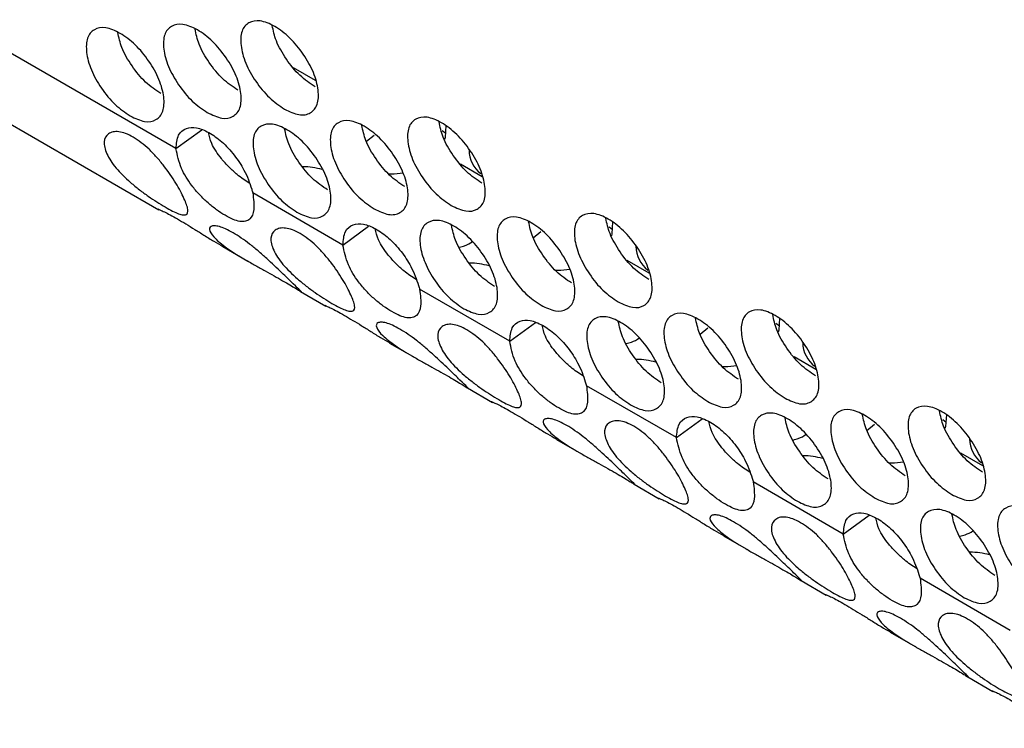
# Model space of a CAD drawing. Header units: inches. Extents: x 0.2 to 16.8, y 0.1 to 10.9.
# Tile 66 of 76: x 15.2263 to 15.3392, y 8.0197 to 8.101. Entities that reach past the tile are written whole.
import ezdxf

# ---------------------------------------------------------------- set-up
doc = ezdxf.new("R2010")
doc.units = ezdxf.units.IN
doc.header["$MEASUREMENT"] = 0

msp = doc.modelspace()

# ---------------------------------------------------------------- linework, layer by layer
at = {"color": 7, "linetype": 'Continuous', "lineweight": 25}
for p, q in [((15.24421, 8.08621), (14.37804, 8.58624)), ((14.38491, 8.57414), (15.24224, 8.07921)), ((15.26021, 8.09404), (15.2577, 8.09549)), ((15.24421, 8.08621), (15.24716, 8.08836)), ((15.27476, 8.08829), (15.27516, 8.08798)), ((15.26694, 8.08772), (15.26606, 8.08701)), ((15.27935, 8.08299), (15.27683, 8.08444)), ((15.26335, 8.07516), (15.25302, 8.08113)), ((15.26335, 8.07516), (15.2663, 8.07731)), ((15.29389, 8.07725), (15.2943, 8.07693)), ((15.28607, 8.07667), (15.2852, 8.07596)), ((15.24959, 8.07497), (15.25246, 8.07331)), ((15.29849, 8.07194), (15.29597, 8.0734)), ((15.28249, 8.06412), (15.27216, 8.07008)), ((15.2585, 8.06982), (15.26138, 8.06816)), ((15.28249, 8.06412), (15.28544, 8.06627)), ((15.30521, 8.06562), (15.30434, 8.06491)), ((15.31303, 8.0662), (15.31344, 8.06589)), ((15.26872, 8.06392), (15.2716, 8.06226)), ((15.31762, 8.0609), (15.31511, 8.06235)), ((15.27764, 8.05877), (15.28051, 8.05711)), ((15.30162, 8.05307), (15.29129, 8.05903)), ((15.30162, 8.05307), (15.30457, 8.05522)), ((15.32435, 8.05457), (15.32347, 8.05387)), ((15.33217, 8.05515), (15.33257, 8.05484)), ((15.28786, 8.05287), (15.29073, 8.05121)), ((15.33676, 8.04985), (15.33424, 8.0513)), ((15.29678, 8.04772), (15.29965, 8.04607)), ((15.32076, 8.04202), (15.31043, 8.04799)), ((15.32076, 8.04202), (15.32371, 8.04417)), ((15.307, 8.04182), (15.30987, 8.04017)), ((15.31591, 8.03668), (15.31879, 8.03502)), ((15.3399, 8.03097), (15.32957, 8.03694)), ((15.32613, 8.03078), (15.32901, 8.02912)), ((15.33505, 8.02563), (15.33792, 8.02397))]:
    msp.add_line(p, q, dxfattribs=at)
at = {"color": 7, "linetype": 'Continuous', "lineweight": 25, "flags": 128}
for points in [[(15.27517, 8.08885), (15.27507, 8.08749), (15.27501, 8.08725)], [(15.2943, 8.07781), (15.29421, 8.07644), (15.29415, 8.0762)], [(15.31344, 8.06676), (15.31335, 8.06539), (15.31328, 8.06516)], [(15.33258, 8.05571), (15.33248, 8.05435), (15.33242, 8.05411)]]:
    msp.add_lwpolyline(points, dxfattribs=at)
at = {"color": 7, "linetype": 'Continuous', "lineweight": 25}
for centre in [(15.28135, 8.08613), (15.30049, 8.07508), (15.31963, 8.06404), (15.33876, 8.05299)]:
    msp.add_arc(centre, 0.00353, 181.5077, 232.1738, dxfattribs=at)
for points, knots in [([(15.25666, 8.09074), (15.25607, 8.09114), (15.25489, 8.09194), (15.2533, 8.0939), (15.2521, 8.09603), (15.25157, 8.09809), (15.25166, 8.09978), (15.25249, 8.10075), (15.25381, 8.101), (15.25552, 8.10033), (15.2573, 8.09899), (15.25888, 8.09706), (15.26008, 8.09492), (15.26061, 8.09287), (15.26053, 8.09117), (15.2597, 8.09021), (15.25838, 8.08992), (15.25723, 8.09047), (15.25666, 8.09074)], [0, 0, 0, 0, 0.062458, 0.12492, 0.187473, 0.249929, 0.312486, 0.374944, 0.437529, 0.499962, 0.562553, 0.624974, 0.687544, 0.749984, 0.812535, 0.874995, 0.937488, 1, 1, 1, 1]), ([(15.23895, 8.08996), (15.23836, 8.09036), (15.23719, 8.09116), (15.2356, 8.09312), (15.23439, 8.09525), (15.23386, 8.0973), (15.23394, 8.09899), (15.23477, 8.09996), (15.23609, 8.10021), (15.23779, 8.09953), (15.23958, 8.09819), (15.24116, 8.09627), (15.24236, 8.09412), (15.2429, 8.09208), (15.24282, 8.09039), (15.24199, 8.08943), (15.24068, 8.08914), (15.23953, 8.08969), (15.23895, 8.08996)], [0, 0, 0, 0, 0.062458, 0.1249202, 0.1874725, 0.2499287, 0.3124863, 0.3749442, 0.4375292, 0.4999621, 0.5625529, 0.6249743, 0.6875443, 0.7499836, 0.812535, 0.8749945, 0.9374875, 1, 1, 1, 1]), ([(15.24246, 8.09252), (15.24187, 8.09292), (15.24069, 8.09371), (15.23911, 8.09567), (15.23792, 8.09773), (15.23766, 8.09895), (15.23754, 8.09952)], [0, 0, 0, 0, 0.25864, 0.517243, 0.77615, 1, 1, 1, 1]), ([(15.2478, 8.09035), (15.24721, 8.09075), (15.24604, 8.09154), (15.24445, 8.09351), (15.24324, 8.09564), (15.24271, 8.09769), (15.24279, 8.09938), (15.24362, 8.10035), (15.24494, 8.1006), (15.24665, 8.09993), (15.24844, 8.09859), (15.25002, 8.09666), (15.25122, 8.09452), (15.25175, 8.09247), (15.25167, 8.09078), (15.25084, 8.08982), (15.24953, 8.08953), (15.24838, 8.09008), (15.2478, 8.09035)], [0, 0, 0, 0, 0.062458, 0.12492, 0.187473, 0.249929, 0.312486, 0.374944, 0.437529, 0.499962, 0.562553, 0.624974, 0.687544, 0.749984, 0.812535, 0.874995, 0.937488, 1, 1, 1, 1]), ([(15.25131, 8.0929), (15.25072, 8.0933), (15.24954, 8.0941), (15.24796, 8.09605), (15.24677, 8.09812), (15.24651, 8.09935), (15.24639, 8.09992)], [0, 0, 0, 0, 0.258269, 0.516502, 0.775038, 1, 1, 1, 1]), ([(15.26016, 8.09329), (15.25957, 8.09369), (15.25839, 8.09449), (15.25682, 8.09644), (15.25562, 8.09851), (15.25537, 8.09975), (15.25525, 8.10032)], [0, 0, 0, 0, 0.257901, 0.515765, 0.773932, 1, 1, 1, 1]), ([(15.26694, 8.0793), (15.26635, 8.0797), (15.26517, 8.0805), (15.26358, 8.08246), (15.26238, 8.08459), (15.26185, 8.08664), (15.26193, 8.08833), (15.26276, 8.0893), (15.26408, 8.08956), (15.26579, 8.08888), (15.26757, 8.08754), (15.26916, 8.08561), (15.27036, 8.08347), (15.27089, 8.08142), (15.27081, 8.07973), (15.26998, 8.07877), (15.26866, 8.07848), (15.26751, 8.07903), (15.26694, 8.0793)], [0, 0, 0, 0, 0.062458, 0.1249202, 0.1874725, 0.2499287, 0.3124863, 0.3749442, 0.4375292, 0.4999621, 0.5625529, 0.6249743, 0.6875443, 0.7499836, 0.812535, 0.8749945, 0.9374875, 1, 1, 1, 1]), ([(15.27579, 8.07969), (15.27521, 8.08009), (15.27403, 8.08089), (15.27244, 8.08285), (15.27124, 8.08499), (15.27071, 8.08704), (15.27079, 8.08873), (15.27162, 8.0897), (15.27295, 8.08996), (15.27465, 8.08928), (15.27644, 8.08794), (15.27802, 8.08601), (15.27922, 8.08387), (15.27975, 8.08182), (15.27967, 8.08012), (15.27883, 8.07916), (15.27752, 8.07888), (15.27637, 8.07942), (15.27579, 8.07969)], [0, 0, 0, 0, 0.062458, 0.12492, 0.187473, 0.249929, 0.312486, 0.374944, 0.437529, 0.499962, 0.562553, 0.624974, 0.687544, 0.749984, 0.812535, 0.874995, 0.937488, 1, 1, 1, 1]), ([(15.2793, 8.08224), (15.27871, 8.08264), (15.27753, 8.08344), (15.27596, 8.0854), (15.27476, 8.08746), (15.2745, 8.0887), (15.27438, 8.08928)], [0, 0, 0, 0, 0.257901, 0.515765, 0.773932, 1, 1, 1, 1]), ([(15.24296, 8.07952), (15.24265, 8.07971), (15.24204, 8.08007), (15.24102, 8.08075), (15.23999, 8.0815), (15.23868, 8.08258), (15.23722, 8.08401), (15.23617, 8.08564), (15.23582, 8.08708), (15.23627, 8.08785), (15.23695, 8.08816), (15.23763, 8.08818), (15.23842, 8.08797), (15.23931, 8.08754), (15.24022, 8.08693), (15.24113, 8.08616), (15.24201, 8.08524), (15.24309, 8.08392), (15.24428, 8.08219), (15.2452, 8.08043), (15.24568, 8.07913), (15.2455, 8.07864), (15.24505, 8.07859), (15.24453, 8.07872), (15.24383, 8.07903), (15.24326, 8.07936), (15.24296, 8.07952)], [0, 0, 0, 0, 0.031499, 0.061875, 0.092642, 0.12526, 0.187058, 0.249933, 0.312927, 0.374608, 0.407283, 0.438089, 0.468481, 0.49997, 0.531588, 0.562025, 0.592784, 0.625319, 0.687127, 0.749993, 0.812977, 0.874668, 0.907227, 0.937996, 0.968422, 1, 1, 1, 1]), ([(15.24421, 8.08621), (15.24426, 8.08677), (15.24436, 8.08786), (15.2453, 8.08861), (15.24653, 8.0887), (15.24797, 8.08812), (15.24949, 8.08706), (15.25092, 8.08552), (15.25217, 8.08361), (15.25274, 8.08212), (15.25298, 8.08128), (15.25302, 8.08113)], [0, 0, 0, 0, 0.137681, 0.267224, 0.380007, 0.491629, 0.604816, 0.72111, 0.832354, 0.9706, 1, 1, 1, 1]), ([(15.25809, 8.07891), (15.2575, 8.07931), (15.25632, 8.08011), (15.25473, 8.08207), (15.25353, 8.0842), (15.25299, 8.08625), (15.25307, 8.08794), (15.2539, 8.08891), (15.25522, 8.08916), (15.25693, 8.08848), (15.25871, 8.08715), (15.2603, 8.08522), (15.2615, 8.08308), (15.26204, 8.08103), (15.26196, 8.07934), (15.26113, 8.07838), (15.25981, 8.0781), (15.25867, 8.07864), (15.25809, 8.07891)], [0, 0, 0, 0, 0.062458, 0.1249202, 0.1874725, 0.2499287, 0.3124863, 0.3749442, 0.4375292, 0.4999621, 0.5625529, 0.6249743, 0.6875443, 0.7499836, 0.812535, 0.8749945, 0.9374875, 1, 1, 1, 1]), ([(15.2616, 8.08147), (15.26101, 8.08187), (15.25983, 8.08267), (15.25825, 8.08462), (15.25705, 8.08668), (15.25679, 8.08791), (15.25667, 8.08848)], [0, 0, 0, 0, 0.25864, 0.517243, 0.77615, 1, 1, 1, 1]), ([(15.27045, 8.08185), (15.26986, 8.08225), (15.26868, 8.08305), (15.2671, 8.08501), (15.2659, 8.08707), (15.26565, 8.0883), (15.26553, 8.08887)], [0, 0, 0, 0, 0.258269, 0.516502, 0.775038, 1, 1, 1, 1]), ([(15.25261, 8.08226), (15.25215, 8.08256), (15.25137, 8.08306), (15.25028, 8.08409), (15.24945, 8.08499), (15.24878, 8.08592), (15.24818, 8.08694), (15.24802, 8.08765), (15.24793, 8.08806)], [0, 0, 0, 0, 0.22778, 0.382102, 0.541431, 0.671995, 0.806561, 1, 1, 1, 1]), ([(15.25302, 8.08113), (15.2531, 8.08044), (15.25326, 8.07912), (15.25283, 8.07818), (15.25221, 8.07785), (15.25157, 8.07783), (15.25077, 8.07807), (15.24985, 8.07854), (15.24887, 8.07917), (15.24787, 8.07997), (15.2469, 8.08091), (15.24577, 8.08223), (15.24465, 8.08408), (15.24437, 8.08546), (15.24421, 8.08621)], [0, 0, 0, 0, 0.128701, 0.249126, 0.314789, 0.376363, 0.437111, 0.500421, 0.563659, 0.624374, 0.685929, 0.751559, 0.86534, 1, 1, 1, 1]), ([(15.26099, 8.08382), (15.26025, 8.08398), (15.2595, 8.08415), (15.25875, 8.08412), (15.25875, 8.08412)], [0, 0, 0, 0, 0.996551, 1, 1, 1, 1]), ([(15.26856, 8.08335), (15.26868, 8.08334), (15.26923, 8.08328), (15.2698, 8.08337), (15.27026, 8.08344)], [0, 0, 0, 0, 0.203662, 1, 1, 1, 1]), ([(15.24232, 8.07918), (15.24221, 8.07924), (15.24204, 8.07932), (15.24239, 8.07919), (15.24285, 8.07898), (15.24353, 8.07863), (15.24437, 8.07816), (15.24533, 8.07759), (15.24636, 8.07695), (15.24744, 8.07628), (15.24856, 8.07557), (15.24925, 8.07518), (15.2496, 8.07498)], [0, 0, 0, 0, 0.17876, 0.273455, 0.362735, 0.450814, 0.542076, 0.633708, 0.721919, 0.81106, 0.905352, 1, 1, 1, 1]), ([(15.27723, 8.06786), (15.27664, 8.06826), (15.27546, 8.06906), (15.27387, 8.07102), (15.27267, 8.07315), (15.27213, 8.0752), (15.27221, 8.07689), (15.27304, 8.07786), (15.27436, 8.07811), (15.27607, 8.07744), (15.27785, 8.0761), (15.27944, 8.07417), (15.28064, 8.07203), (15.28117, 8.06998), (15.28109, 8.06829), (15.28026, 8.06733), (15.27895, 8.06705), (15.2778, 8.06759), (15.27723, 8.06786)], [0, 0, 0, 0, 0.062458, 0.12492, 0.187473, 0.249929, 0.312486, 0.374944, 0.437529, 0.499962, 0.562553, 0.624974, 0.687544, 0.749984, 0.812535, 0.874995, 0.937488, 1, 1, 1, 1]), ([(15.28608, 8.06825), (15.28549, 8.06865), (15.28431, 8.06945), (15.28272, 8.07141), (15.28152, 8.07354), (15.28098, 8.07559), (15.28107, 8.07729), (15.2819, 8.07826), (15.28322, 8.07851), (15.28492, 8.07783), (15.28671, 8.07649), (15.28829, 8.07456), (15.28949, 8.07242), (15.29003, 8.07037), (15.28994, 8.06868), (15.28912, 8.06772), (15.2878, 8.06744), (15.28665, 8.06798), (15.28608, 8.06825)], [0, 0, 0, 0, 0.062458, 0.12492, 0.187473, 0.249929, 0.312486, 0.374944, 0.437529, 0.499962, 0.562553, 0.624974, 0.687544, 0.749984, 0.812535, 0.874995, 0.937488, 1, 1, 1, 1]), ([(15.29493, 8.06865), (15.29434, 8.06904), (15.29316, 8.06984), (15.29158, 8.07181), (15.29038, 8.07394), (15.28984, 8.07599), (15.28993, 8.07768), (15.29076, 8.07866), (15.29208, 8.07891), (15.29379, 8.07823), (15.29557, 8.07689), (15.29716, 8.07496), (15.29836, 8.07282), (15.29889, 8.07077), (15.2988, 8.06908), (15.29797, 8.06812), (15.29665, 8.06783), (15.29551, 8.06837), (15.29493, 8.06865)], [0, 0, 0, 0, 0.062458, 0.12492, 0.187473, 0.249929, 0.312486, 0.374944, 0.437529, 0.499962, 0.562553, 0.624974, 0.687544, 0.749984, 0.812535, 0.874995, 0.937488, 1, 1, 1, 1]), ([(15.29844, 8.07119), (15.29785, 8.07159), (15.29667, 8.07239), (15.29509, 8.07435), (15.2939, 8.07642), (15.29364, 8.07765), (15.29352, 8.07823)], [0, 0, 0, 0, 0.257901, 0.515765, 0.773932, 1, 1, 1, 1]), ([(15.25643, 8.07107), (15.25612, 8.07125), (15.2555, 8.07161), (15.25443, 8.0722), (15.25331, 8.07282), (15.25184, 8.07366), (15.25012, 8.07472), (15.24869, 8.07585), (15.24794, 8.07682), (15.24809, 8.07728), (15.24859, 8.07739), (15.24915, 8.0773), (15.24988, 8.07703), (15.25075, 8.07658), (15.25168, 8.07599), (15.25266, 8.07528), (15.25365, 8.07447), (15.25492, 8.07334), (15.2564, 8.07194), (15.25772, 8.07064), (15.25858, 8.06983), (15.25866, 8.06972), (15.25837, 8.0699), (15.25794, 8.07018), (15.2573, 8.07057), (15.25673, 8.0709), (15.25643, 8.07107)], [0, 0, 0, 0, 0.031499, 0.061875, 0.092642, 0.12526, 0.187058, 0.249933, 0.312927, 0.374608, 0.407283, 0.438089, 0.468481, 0.49997, 0.531588, 0.562025, 0.592784, 0.625319, 0.687127, 0.749993, 0.812977, 0.874668, 0.907227, 0.937996, 0.968422, 1, 1, 1, 1]), ([(15.2621, 8.06847), (15.26179, 8.06866), (15.26117, 8.06902), (15.26016, 8.0697), (15.25913, 8.07046), (15.25782, 8.07153), (15.25636, 8.07296), (15.2553, 8.07459), (15.25495, 8.07603), (15.25541, 8.0768), (15.25609, 8.07711), (15.25676, 8.07713), (15.25756, 8.07693), (15.25844, 8.07649), (15.25936, 8.07588), (15.26027, 8.07511), (15.26115, 8.07419), (15.26223, 8.07287), (15.26341, 8.07115), (15.26433, 8.06938), (15.26481, 8.06808), (15.26464, 8.0676), (15.26419, 8.06754), (15.26366, 8.06768), (15.26297, 8.06798), (15.26239, 8.06831), (15.2621, 8.06847)], [0, 0, 0, 0, 0.031499, 0.061875, 0.092642, 0.12526, 0.187058, 0.249933, 0.312927, 0.374608, 0.407283, 0.438089, 0.468481, 0.49997, 0.531588, 0.562025, 0.592784, 0.625319, 0.687127, 0.749993, 0.812977, 0.874668, 0.907227, 0.937996, 0.968422, 1, 1, 1, 1]), ([(15.26335, 8.07516), (15.2634, 8.07572), (15.2635, 8.07681), (15.26443, 8.07757), (15.26567, 8.07765), (15.26711, 8.07708), (15.26863, 8.07601), (15.27006, 8.07448), (15.2713, 8.07256), (15.27187, 8.07108), (15.27211, 8.07023), (15.27216, 8.07008)], [0, 0, 0, 0, 0.137681, 0.267224, 0.380007, 0.491629, 0.604816, 0.72111, 0.832354, 0.9706, 1, 1, 1, 1]), ([(15.27175, 8.07122), (15.27128, 8.07151), (15.27051, 8.07201), (15.26942, 8.07304), (15.26859, 8.07394), (15.26791, 8.07487), (15.26732, 8.07589), (15.26716, 8.0766), (15.26707, 8.07702)], [0, 0, 0, 0, 0.22778, 0.382102, 0.541431, 0.671995, 0.806561, 1, 1, 1, 1]), ([(15.28073, 8.07042), (15.28014, 8.07082), (15.27896, 8.07162), (15.27739, 8.07358), (15.27619, 8.07563), (15.27593, 8.07686), (15.27581, 8.07743)], [0, 0, 0, 0, 0.25864, 0.517243, 0.77615, 1, 1, 1, 1]), ([(15.28958, 8.07081), (15.28899, 8.0712), (15.28781, 8.072), (15.28624, 8.07396), (15.28504, 8.07602), (15.28478, 8.07725), (15.28466, 8.07783)], [0, 0, 0, 0, 0.2582691, 0.5165021, 0.7750377, 1, 1, 1, 1]), ([(15.27216, 8.07008), (15.27224, 8.0694), (15.2724, 8.06807), (15.27196, 8.06713), (15.27134, 8.0668), (15.2707, 8.06678), (15.26991, 8.06702), (15.26899, 8.06749), (15.26801, 8.06812), (15.267, 8.06892), (15.26603, 8.06986), (15.26491, 8.07118), (15.26378, 8.07303), (15.2635, 8.07441), (15.26335, 8.07516)], [0, 0, 0, 0, 0.128701, 0.249126, 0.314789, 0.376363, 0.437111, 0.500421, 0.563659, 0.624374, 0.685929, 0.751559, 0.86534, 1, 1, 1, 1]), ([(15.27672, 8.0749), (15.27693, 8.07496), (15.27746, 8.07511), (15.27796, 8.07534), (15.2782, 8.07553), (15.2782, 8.07554)], [0, 0, 0, 0, 0.370062, 0.987645, 1, 1, 1, 1]), ([(15.28013, 8.07277), (15.27938, 8.07294), (15.27864, 8.07311), (15.27789, 8.07308), (15.27788, 8.07308)], [0, 0, 0, 0, 0.996551, 1, 1, 1, 1]), ([(15.2877, 8.0723), (15.28781, 8.07229), (15.28836, 8.07224), (15.28894, 8.07232), (15.2894, 8.07239)], [0, 0, 0, 0, 0.203662, 1, 1, 1, 1]), ([(15.26145, 8.06813), (15.26134, 8.06819), (15.26118, 8.06827), (15.26152, 8.06815), (15.26199, 8.06793), (15.26266, 8.06758), (15.26351, 8.06711), (15.26446, 8.06654), (15.2655, 8.06591), (15.26658, 8.06523), (15.26769, 8.06452), (15.26839, 8.06413), (15.26873, 8.06393)], [0, 0, 0, 0, 0.1787597, 0.2734554, 0.3627349, 0.4508141, 0.5420759, 0.6337077, 0.7219192, 0.8110603, 0.9053521, 1, 1, 1, 1]), ([(15.29636, 8.05682), (15.29577, 8.05722), (15.2946, 8.05801), (15.29301, 8.05998), (15.2918, 8.06211), (15.29127, 8.06416), (15.29135, 8.06585), (15.29218, 8.06682), (15.2935, 8.06707), (15.2952, 8.06639), (15.29699, 8.06505), (15.29857, 8.06312), (15.29977, 8.06098), (15.30031, 8.05894), (15.30023, 8.05724), (15.2994, 8.05629), (15.29809, 8.056), (15.29694, 8.05654), (15.29636, 8.05682)], [0, 0, 0, 0, 0.062458, 0.12492, 0.187473, 0.249929, 0.312486, 0.374944, 0.437529, 0.499962, 0.562553, 0.624974, 0.687544, 0.749984, 0.812535, 0.874995, 0.937488, 1, 1, 1, 1]), ([(15.30521, 8.05721), (15.30462, 8.0576), (15.30345, 8.0584), (15.30186, 8.06037), (15.30065, 8.0625), (15.30012, 8.06455), (15.3002, 8.06624), (15.30103, 8.06721), (15.30235, 8.06746), (15.30406, 8.06678), (15.30585, 8.06545), (15.30743, 8.06352), (15.30863, 8.06138), (15.30916, 8.05933), (15.30908, 8.05763), (15.30825, 8.05668), (15.30694, 8.05639), (15.30579, 8.05693), (15.30521, 8.05721)], [0, 0, 0, 0, 0.062458, 0.12492, 0.187473, 0.249929, 0.312486, 0.374944, 0.437529, 0.499962, 0.562553, 0.624974, 0.687544, 0.749984, 0.812535, 0.874995, 0.937488, 1, 1, 1, 1]), ([(15.30872, 8.05976), (15.30813, 8.06016), (15.30695, 8.06096), (15.30537, 8.06291), (15.30418, 8.06497), (15.30392, 8.06621), (15.3038, 8.06678)], [0, 0, 0, 0, 0.258269, 0.516502, 0.775038, 1, 1, 1, 1]), ([(15.31407, 8.0576), (15.31348, 8.058), (15.3123, 8.05879), (15.31071, 8.06076), (15.30951, 8.06289), (15.30898, 8.06494), (15.30907, 8.06664), (15.3099, 8.06761), (15.31122, 8.06786), (15.31293, 8.06718), (15.31471, 8.06585), (15.31629, 8.06392), (15.31749, 8.06177), (15.31802, 8.05972), (15.31794, 8.05803), (15.31711, 8.05707), (15.31579, 8.05678), (15.31464, 8.05733), (15.31407, 8.0576)], [0, 0, 0, 0, 0.062458, 0.12492, 0.187473, 0.249929, 0.312486, 0.374944, 0.437529, 0.499962, 0.562553, 0.624974, 0.687544, 0.749984, 0.812535, 0.874995, 0.937488, 1, 1, 1, 1]), ([(15.31757, 8.06015), (15.31698, 8.06055), (15.3158, 8.06134), (15.31423, 8.0633), (15.31303, 8.06537), (15.31278, 8.06661), (15.31266, 8.06718)], [0, 0, 0, 0, 0.2579005, 0.5157651, 0.7739317, 1, 1, 1, 1]), ([(15.27557, 8.06003), (15.27526, 8.06021), (15.27464, 8.06056), (15.27357, 8.06115), (15.27245, 8.06177), (15.27098, 8.06261), (15.26926, 8.06367), (15.26782, 8.0648), (15.26708, 8.06577), (15.26723, 8.06623), (15.26772, 8.06634), (15.26829, 8.06626), (15.26902, 8.06598), (15.26988, 8.06553), (15.27082, 8.06494), (15.2718, 8.06423), (15.27278, 8.06342), (15.27405, 8.06229), (15.27554, 8.06089), (15.27685, 8.05959), (15.27771, 8.05879), (15.2778, 8.05867), (15.27751, 8.05885), (15.27707, 8.05913), (15.27643, 8.05952), (15.27586, 8.05986), (15.27557, 8.06003)], [0, 0, 0, 0, 0.0314993, 0.0618755, 0.0926425, 0.1252598, 0.1870576, 0.2499331, 0.3129272, 0.3746082, 0.407283, 0.4380889, 0.4684806, 0.4999705, 0.531588, 0.5620254, 0.5927835, 0.6253189, 0.6871265, 0.7499933, 0.8129772, 0.8746675, 0.9072272, 0.9379958, 0.9684216, 1, 1, 1, 1]), ([(15.28124, 8.05743), (15.28092, 8.05761), (15.28031, 8.05797), (15.2793, 8.05865), (15.27827, 8.05941), (15.27695, 8.06048), (15.27549, 8.06192), (15.27444, 8.06354), (15.27409, 8.06498), (15.27454, 8.06576), (15.27522, 8.06606), (15.2759, 8.06609), (15.2767, 8.06588), (15.27758, 8.06545), (15.2785, 8.06484), (15.27941, 8.06406), (15.28029, 8.06314), (15.28136, 8.06182), (15.28255, 8.0601), (15.28347, 8.05833), (15.28395, 8.05703), (15.28377, 8.05655), (15.28332, 8.05649), (15.2828, 8.05663), (15.28211, 8.05694), (15.28153, 8.05726), (15.28124, 8.05743)], [0, 0, 0, 0, 0.0314993, 0.0618755, 0.0926425, 0.1252598, 0.1870576, 0.2499331, 0.3129272, 0.3746082, 0.407283, 0.4380889, 0.4684806, 0.4999705, 0.531588, 0.5620254, 0.5927835, 0.6253189, 0.6871265, 0.7499933, 0.8129772, 0.8746675, 0.9072272, 0.9379958, 0.9684216, 1, 1, 1, 1]), ([(15.28249, 8.06412), (15.28254, 8.06468), (15.28263, 8.06576), (15.28357, 8.06652), (15.28481, 8.0666), (15.28624, 8.06603), (15.28776, 8.06496), (15.28919, 8.06343), (15.29044, 8.06152), (15.29101, 8.06003), (15.29125, 8.05918), (15.29129, 8.05903)], [0, 0, 0, 0, 0.137681, 0.267224, 0.380007, 0.491629, 0.604816, 0.72111, 0.832354, 0.9706, 1, 1, 1, 1]), ([(15.29088, 8.06017), (15.29042, 8.06047), (15.28965, 8.06097), (15.28855, 8.06199), (15.28773, 8.0629), (15.28705, 8.06382), (15.28646, 8.06485), (15.2863, 8.06555), (15.2862, 8.06597)], [0, 0, 0, 0, 0.22778, 0.382102, 0.541431, 0.671995, 0.806561, 1, 1, 1, 1]), ([(15.29987, 8.05937), (15.29928, 8.05977), (15.2981, 8.06057), (15.29652, 8.06253), (15.29533, 8.06458), (15.29507, 8.06581), (15.29495, 8.06638)], [0, 0, 0, 0, 0.25864, 0.517243, 0.77615, 1, 1, 1, 1]), ([(15.29586, 8.06385), (15.29606, 8.06391), (15.2966, 8.06406), (15.29709, 8.06429), (15.29733, 8.06449), (15.29734, 8.06449)], [0, 0, 0, 0, 0.370062, 0.987645, 1, 1, 1, 1]), ([(15.29129, 8.05903), (15.29137, 8.05835), (15.29153, 8.05703), (15.2911, 8.05609), (15.29048, 8.05575), (15.28984, 8.05574), (15.28905, 8.05598), (15.28813, 8.05644), (15.28714, 8.05708), (15.28614, 8.05787), (15.28517, 8.05882), (15.28405, 8.06013), (15.28292, 8.06199), (15.28264, 8.06337), (15.28249, 8.06412)], [0, 0, 0, 0, 0.1287006, 0.2491263, 0.3147892, 0.3763634, 0.4371106, 0.5004207, 0.5636594, 0.6243737, 0.6859285, 0.7515593, 0.8653399, 1, 1, 1, 1]), ([(15.29926, 8.06172), (15.29852, 8.06189), (15.29778, 8.06206), (15.29702, 8.06203), (15.29702, 8.06203)], [0, 0, 0, 0, 0.996551, 1, 1, 1, 1]), ([(15.30684, 8.06126), (15.30695, 8.06124), (15.3075, 8.06119), (15.30808, 8.06128), (15.30853, 8.06134)], [0, 0, 0, 0, 0.203662, 1, 1, 1, 1]), ([(15.28059, 8.05709), (15.28048, 8.05714), (15.28031, 8.05723), (15.28066, 8.0571), (15.28112, 8.05689), (15.2818, 8.05654), (15.28264, 8.05606), (15.2836, 8.0555), (15.28463, 8.05486), (15.28572, 8.05418), (15.28683, 8.05348), (15.28752, 8.05308), (15.28787, 8.05289)], [0, 0, 0, 0, 0.17876, 0.273455, 0.362735, 0.450814, 0.542076, 0.633708, 0.721919, 0.81106, 0.905352, 1, 1, 1, 1]), ([(15.3332, 8.04655), (15.33262, 8.04695), (15.33144, 8.04775), (15.32985, 8.04971), (15.32865, 8.05184), (15.32812, 8.0539), (15.3282, 8.05559), (15.32903, 8.05656), (15.33036, 8.05681), (15.33206, 8.05614), (15.33385, 8.0548), (15.33543, 8.05287), (15.33663, 8.05073), (15.33716, 8.04868), (15.33708, 8.04698), (15.33624, 8.04602), (15.33493, 8.04573), (15.33378, 8.04628), (15.3332, 8.04655)], [0, 0, 0, 0, 0.062458, 0.12492, 0.187473, 0.249929, 0.312486, 0.374944, 0.437529, 0.499962, 0.562553, 0.624974, 0.687544, 0.749984, 0.812535, 0.874995, 0.937488, 1, 1, 1, 1]), ([(15.30162, 8.05307), (15.30167, 8.05363), (15.30177, 8.05472), (15.30271, 8.05547), (15.30394, 8.05556), (15.30538, 8.05498), (15.3069, 8.05391), (15.30833, 8.05238), (15.30958, 8.05047), (15.31014, 8.04898), (15.31039, 8.04813), (15.31043, 8.04799)], [0, 0, 0, 0, 0.137681, 0.267224, 0.380007, 0.491629, 0.604816, 0.72111, 0.832354, 0.9706, 1, 1, 1, 1]), ([(15.3155, 8.04577), (15.31491, 8.04617), (15.31373, 8.04697), (15.31214, 8.04893), (15.31094, 8.05106), (15.3104, 8.05311), (15.31048, 8.0548), (15.31131, 8.05577), (15.31263, 8.05602), (15.31434, 8.05534), (15.31612, 8.054), (15.31771, 8.05208), (15.31891, 8.04993), (15.31945, 8.04789), (15.31937, 8.0462), (15.31854, 8.04524), (15.31722, 8.04495), (15.31607, 8.0455), (15.3155, 8.04577)], [0, 0, 0, 0, 0.062458, 0.12492, 0.187473, 0.249929, 0.312486, 0.374944, 0.437529, 0.499962, 0.562553, 0.624974, 0.687544, 0.749984, 0.812535, 0.874995, 0.937488, 1, 1, 1, 1]), ([(15.32435, 8.04616), (15.32376, 8.04656), (15.32258, 8.04735), (15.32099, 8.04932), (15.31979, 8.05145), (15.31926, 8.0535), (15.31934, 8.05519), (15.32017, 8.05616), (15.32149, 8.05641), (15.3232, 8.05574), (15.32498, 8.0544), (15.32657, 8.05247), (15.32777, 8.05033), (15.3283, 8.04828), (15.32822, 8.04659), (15.32739, 8.04563), (15.32607, 8.04534), (15.32492, 8.04589), (15.32435, 8.04616)], [0, 0, 0, 0, 0.062458, 0.12492, 0.187473, 0.249929, 0.312486, 0.374944, 0.437529, 0.499962, 0.562553, 0.624974, 0.687544, 0.749984, 0.812535, 0.874995, 0.937488, 1, 1, 1, 1]), ([(15.32786, 8.04871), (15.32727, 8.04911), (15.32609, 8.04991), (15.32451, 8.05187), (15.32331, 8.05393), (15.32306, 8.05516), (15.32294, 8.05573)], [0, 0, 0, 0, 0.258269, 0.516502, 0.775038, 1, 1, 1, 1]), ([(15.33671, 8.0491), (15.33612, 8.0495), (15.33494, 8.0503), (15.33337, 8.05225), (15.33217, 8.05432), (15.33191, 8.05556), (15.33179, 8.05614)], [0, 0, 0, 0, 0.257901, 0.515765, 0.773932, 1, 1, 1, 1]), ([(15.29471, 8.04898), (15.29439, 8.04916), (15.29377, 8.04951), (15.29271, 8.05011), (15.29159, 8.05073), (15.29012, 8.05156), (15.28839, 8.05262), (15.28696, 8.05376), (15.28621, 8.05473), (15.28637, 8.05518), (15.28686, 8.05529), (15.28742, 8.05521), (15.28816, 8.05494), (15.28902, 8.05449), (15.28996, 8.0539), (15.29093, 8.05318), (15.29192, 8.05237), (15.29319, 8.05124), (15.29467, 8.04984), (15.29599, 8.04854), (15.29685, 8.04774), (15.29693, 8.04763), (15.29664, 8.04781), (15.29621, 8.04808), (15.29557, 8.04847), (15.295, 8.04881), (15.29471, 8.04898)], [0, 0, 0, 0, 0.031499, 0.061875, 0.092642, 0.12526, 0.187058, 0.249933, 0.312927, 0.374608, 0.407283, 0.438089, 0.468481, 0.49997, 0.531588, 0.562025, 0.592784, 0.625319, 0.687127, 0.749993, 0.812977, 0.874668, 0.907227, 0.937996, 0.968422, 1, 1, 1, 1]), ([(15.30037, 8.04638), (15.30006, 8.04656), (15.29945, 8.04693), (15.29843, 8.0476), (15.2974, 8.04836), (15.29609, 8.04944), (15.29463, 8.05087), (15.29358, 8.0525), (15.29323, 8.05393), (15.29368, 8.05471), (15.29436, 8.05501), (15.29504, 8.05504), (15.29583, 8.05483), (15.29672, 8.0544), (15.29763, 8.05379), (15.29854, 8.05301), (15.29942, 8.05209), (15.3005, 8.05077), (15.30169, 8.04905), (15.30261, 8.04728), (15.30309, 8.04599), (15.30291, 8.0455), (15.30246, 8.04544), (15.30194, 8.04558), (15.30124, 8.04589), (15.30067, 8.04621), (15.30037, 8.04638)], [0, 0, 0, 0, 0.031499, 0.061875, 0.092642, 0.12526, 0.187058, 0.249933, 0.312927, 0.374608, 0.407283, 0.438089, 0.468481, 0.49997, 0.531588, 0.562025, 0.592784, 0.625319, 0.687127, 0.749993, 0.812977, 0.874668, 0.907227, 0.937996, 0.968422, 1, 1, 1, 1]), ([(15.31002, 8.04912), (15.30956, 8.04942), (15.30878, 8.04992), (15.30769, 8.05094), (15.30686, 8.05185), (15.30619, 8.05277), (15.30559, 8.0538), (15.30543, 8.05451), (15.30534, 8.05492)], [0, 0, 0, 0, 0.22778, 0.382102, 0.541431, 0.671995, 0.806561, 1, 1, 1, 1]), ([(15.31901, 8.04833), (15.31842, 8.04873), (15.31724, 8.04952), (15.31566, 8.05148), (15.31446, 8.05354), (15.3142, 8.05476), (15.31408, 8.05533)], [0, 0, 0, 0, 0.25864, 0.517243, 0.77615, 1, 1, 1, 1]), ([(15.315, 8.0528), (15.3152, 8.05286), (15.31574, 8.05301), (15.31623, 8.05325), (15.31647, 8.05344), (15.31648, 8.05344)], [0, 0, 0, 0, 0.370062, 0.987645, 1, 1, 1, 1]), ([(15.31043, 8.04799), (15.31051, 8.0473), (15.31067, 8.04598), (15.31024, 8.04504), (15.30962, 8.0447), (15.30898, 8.04469), (15.30818, 8.04493), (15.30726, 8.0454), (15.30628, 8.04603), (15.30528, 8.04683), (15.30431, 8.04777), (15.30318, 8.04909), (15.30206, 8.05094), (15.30178, 8.05232), (15.30162, 8.05307)], [0, 0, 0, 0, 0.128701, 0.249126, 0.314789, 0.376363, 0.437111, 0.500421, 0.563659, 0.624374, 0.685929, 0.751559, 0.86534, 1, 1, 1, 1]), ([(15.3184, 8.05068), (15.31766, 8.05084), (15.31691, 8.05101), (15.31616, 8.05098), (15.31616, 8.05098)], [0, 0, 0, 0, 0.996551, 1, 1, 1, 1]), ([(15.32597, 8.05021), (15.32609, 8.0502), (15.32664, 8.05014), (15.32721, 8.05023), (15.32767, 8.0503)], [0, 0, 0, 0, 0.203662, 1, 1, 1, 1]), ([(15.29973, 8.04604), (15.29962, 8.04609), (15.29945, 8.04618), (15.2998, 8.04605), (15.30026, 8.04584), (15.30093, 8.04549), (15.30178, 8.04501), (15.30274, 8.04445), (15.30377, 8.04381), (15.30485, 8.04313), (15.30597, 8.04243), (15.30666, 8.04204), (15.30701, 8.04184)], [0, 0, 0, 0, 0.17876, 0.273455, 0.362735, 0.450814, 0.542076, 0.633708, 0.721919, 0.81106, 0.905352, 1, 1, 1, 1]), ([(15.34349, 8.03511), (15.3429, 8.03551), (15.34172, 8.03631), (15.34013, 8.03827), (15.33893, 8.0404), (15.33839, 8.04245), (15.33848, 8.04414), (15.33931, 8.04512), (15.34063, 8.04537), (15.34233, 8.04469), (15.34412, 8.04335), (15.3457, 8.04142), (15.3469, 8.03928), (15.34744, 8.03723), (15.34735, 8.03554), (15.34653, 8.03458), (15.34521, 8.03429), (15.34406, 8.03484), (15.34349, 8.03511)], [0, 0, 0, 0, 0.062458, 0.1249202, 0.1874725, 0.2499287, 0.3124863, 0.3749442, 0.4375292, 0.4999621, 0.5625529, 0.6249743, 0.6875443, 0.7499836, 0.812535, 0.8749945, 0.9374875, 1, 1, 1, 1]), ([(15.31384, 8.03793), (15.31353, 8.03811), (15.31291, 8.03847), (15.31184, 8.03906), (15.31072, 8.03968), (15.30925, 8.04051), (15.30753, 8.04157), (15.3061, 8.04271), (15.30535, 8.04368), (15.3055, 8.04413), (15.306, 8.04425), (15.30656, 8.04416), (15.30729, 8.04389), (15.30816, 8.04344), (15.30909, 8.04285), (15.31007, 8.04214), (15.31106, 8.04132), (15.31232, 8.0402), (15.31381, 8.0388), (15.31513, 8.0375), (15.31599, 8.03669), (15.31607, 8.03658), (15.31578, 8.03676), (15.31535, 8.03704), (15.31471, 8.03743), (15.31414, 8.03776), (15.31384, 8.03793)], [0, 0, 0, 0, 0.031499, 0.061875, 0.092642, 0.12526, 0.187058, 0.249933, 0.312927, 0.374608, 0.407283, 0.438089, 0.468481, 0.49997, 0.531588, 0.562025, 0.592784, 0.625319, 0.687127, 0.749993, 0.812977, 0.874668, 0.907227, 0.937996, 0.968422, 1, 1, 1, 1]), ([(15.32076, 8.04202), (15.32081, 8.04258), (15.32091, 8.04367), (15.32184, 8.04442), (15.32308, 8.04451), (15.32452, 8.04393), (15.32604, 8.04287), (15.32747, 8.04134), (15.32871, 8.03942), (15.32928, 8.03793), (15.32952, 8.03709), (15.32957, 8.03694)], [0, 0, 0, 0, 0.137681, 0.267224, 0.380007, 0.491629, 0.604816, 0.72111, 0.832354, 0.9706, 1, 1, 1, 1]), ([(15.33464, 8.03472), (15.33405, 8.03512), (15.33287, 8.03592), (15.33128, 8.03788), (15.33008, 8.04001), (15.32954, 8.04206), (15.32962, 8.04375), (15.33045, 8.04472), (15.33177, 8.04497), (15.33348, 8.04429), (15.33526, 8.04296), (15.33685, 8.04103), (15.33805, 8.03889), (15.33858, 8.03684), (15.3385, 8.03515), (15.33767, 8.03419), (15.33636, 8.03391), (15.33521, 8.03445), (15.33464, 8.03472)], [0, 0, 0, 0, 0.062458, 0.12492, 0.187473, 0.249929, 0.312486, 0.374944, 0.437529, 0.499962, 0.562553, 0.624974, 0.687544, 0.749984, 0.812535, 0.874995, 0.937488, 1, 1, 1, 1]), ([(15.33814, 8.03728), (15.33755, 8.03768), (15.33637, 8.03848), (15.3348, 8.04043), (15.3336, 8.04249), (15.33334, 8.04372), (15.33322, 8.04429)], [0, 0, 0, 0, 0.25864, 0.517243, 0.77615, 1, 1, 1, 1]), ([(15.31951, 8.03533), (15.3192, 8.03552), (15.31858, 8.03588), (15.31757, 8.03656), (15.31654, 8.03731), (15.31523, 8.03839), (15.31377, 8.03982), (15.31271, 8.04145), (15.31236, 8.04289), (15.31282, 8.04366), (15.3135, 8.04397), (15.31417, 8.04399), (15.31497, 8.04378), (15.31585, 8.04335), (15.31677, 8.04274), (15.31768, 8.04197), (15.31856, 8.04105), (15.31964, 8.03973), (15.32082, 8.03801), (15.32174, 8.03624), (15.32222, 8.03494), (15.32205, 8.03445), (15.3216, 8.0344), (15.32107, 8.03454), (15.32038, 8.03484), (15.3198, 8.03517), (15.31951, 8.03533)], [0, 0, 0, 0, 0.031499, 0.061875, 0.092642, 0.12526, 0.187058, 0.249933, 0.312927, 0.374608, 0.407283, 0.438089, 0.468481, 0.49997, 0.531588, 0.562025, 0.592784, 0.625319, 0.687127, 0.749993, 0.812977, 0.874668, 0.907227, 0.937996, 0.968422, 1, 1, 1, 1]), ([(15.32916, 8.03807), (15.32869, 8.03837), (15.32792, 8.03887), (15.32683, 8.0399), (15.326, 8.0408), (15.32532, 8.04173), (15.32473, 8.04275), (15.32457, 8.04346), (15.32448, 8.04388)], [0, 0, 0, 0, 0.22778, 0.382102, 0.541431, 0.671995, 0.806561, 1, 1, 1, 1]), ([(15.32957, 8.03694), (15.32965, 8.03625), (15.32981, 8.03493), (15.32937, 8.03399), (15.32875, 8.03366), (15.32811, 8.03364), (15.32732, 8.03388), (15.3264, 8.03435), (15.32542, 8.03498), (15.32441, 8.03578), (15.32344, 8.03672), (15.32232, 8.03804), (15.32119, 8.03989), (15.32091, 8.04127), (15.32076, 8.04202)], [0, 0, 0, 0, 0.128701, 0.249126, 0.314789, 0.376363, 0.437111, 0.500421, 0.563659, 0.624374, 0.685929, 0.751559, 0.86534, 1, 1, 1, 1]), ([(15.33413, 8.04176), (15.33434, 8.04181), (15.33487, 8.04196), (15.33537, 8.0422), (15.33561, 8.04239), (15.33561, 8.0424)], [0, 0, 0, 0, 0.370062, 0.987645, 1, 1, 1, 1]), ([(15.33754, 8.03963), (15.33679, 8.0398), (15.33605, 8.03996), (15.3353, 8.03993), (15.33529, 8.03993)], [0, 0, 0, 0, 0.996551, 1, 1, 1, 1]), ([(15.31886, 8.03499), (15.31875, 8.03505), (15.31859, 8.03513), (15.31893, 8.035), (15.3194, 8.03479), (15.32007, 8.03444), (15.32092, 8.03397), (15.32187, 8.0334), (15.32291, 8.03276), (15.32399, 8.03209), (15.3251, 8.03138), (15.3258, 8.03099), (15.32614, 8.03079)], [0, 0, 0, 0, 0.17876, 0.273455, 0.362735, 0.450814, 0.542076, 0.633708, 0.721919, 0.81106, 0.905352, 1, 1, 1, 1]), ([(15.33298, 8.02688), (15.33267, 8.02706), (15.33205, 8.02742), (15.33098, 8.02801), (15.32986, 8.02863), (15.32839, 8.02947), (15.32667, 8.03053), (15.32523, 8.03166), (15.32449, 8.03263), (15.32464, 8.03309), (15.32513, 8.0332), (15.3257, 8.03311), (15.32643, 8.03284), (15.32729, 8.03239), (15.32823, 8.0318), (15.32921, 8.03109), (15.33019, 8.03028), (15.33146, 8.02915), (15.33295, 8.02775), (15.33426, 8.02645), (15.33512, 8.02565), (15.33521, 8.02553), (15.33492, 8.02571), (15.33448, 8.02599), (15.33384, 8.02638), (15.33327, 8.02671), (15.33298, 8.02688)], [0, 0, 0, 0, 0.031499, 0.061875, 0.092642, 0.12526, 0.187058, 0.249933, 0.312927, 0.374608, 0.407283, 0.438089, 0.468481, 0.49997, 0.531588, 0.562025, 0.592784, 0.625319, 0.687127, 0.749993, 0.812977, 0.874668, 0.907227, 0.937996, 0.968422, 1, 1, 1, 1]), ([(15.33865, 8.02428), (15.33833, 8.02447), (15.33772, 8.02483), (15.33671, 8.02551), (15.33568, 8.02627), (15.33436, 8.02734), (15.3329, 8.02877), (15.33185, 8.0304), (15.3315, 8.03184), (15.33195, 8.03262), (15.33263, 8.03292), (15.33331, 8.03295), (15.33411, 8.03274), (15.33499, 8.0323), (15.33591, 8.0317), (15.33682, 8.03092), (15.3377, 8.03), (15.33877, 8.02868), (15.33996, 8.02696), (15.34088, 8.02519), (15.34136, 8.02389), (15.34118, 8.02341), (15.34073, 8.02335), (15.34021, 8.02349), (15.33952, 8.0238), (15.33894, 8.02412), (15.33865, 8.02428)], [0, 0, 0, 0, 0.031499, 0.061875, 0.092642, 0.12526, 0.187058, 0.249933, 0.312927, 0.374608, 0.407283, 0.438089, 0.468481, 0.49997, 0.531588, 0.562025, 0.592784, 0.625319, 0.687127, 0.749993, 0.812977, 0.874668, 0.907227, 0.937996, 0.968422, 1, 1, 1, 1]), ([(15.338, 8.02394), (15.33789, 8.024), (15.33772, 8.02409), (15.33807, 8.02396), (15.33853, 8.02374), (15.33921, 8.02339), (15.34005, 8.02292), (15.34101, 8.02235), (15.34204, 8.02172), (15.34313, 8.02104), (15.34424, 8.02034), (15.34493, 8.01994), (15.34528, 8.01974)], [0, 0, 0, 0, 0.17876, 0.273455, 0.362735, 0.450814, 0.542076, 0.633708, 0.721919, 0.81106, 0.905352, 1, 1, 1, 1])]:
    msp.add_open_spline(points, degree=3, knots=knots, dxfattribs=at)

doc.saveas('drawing.dxf')
